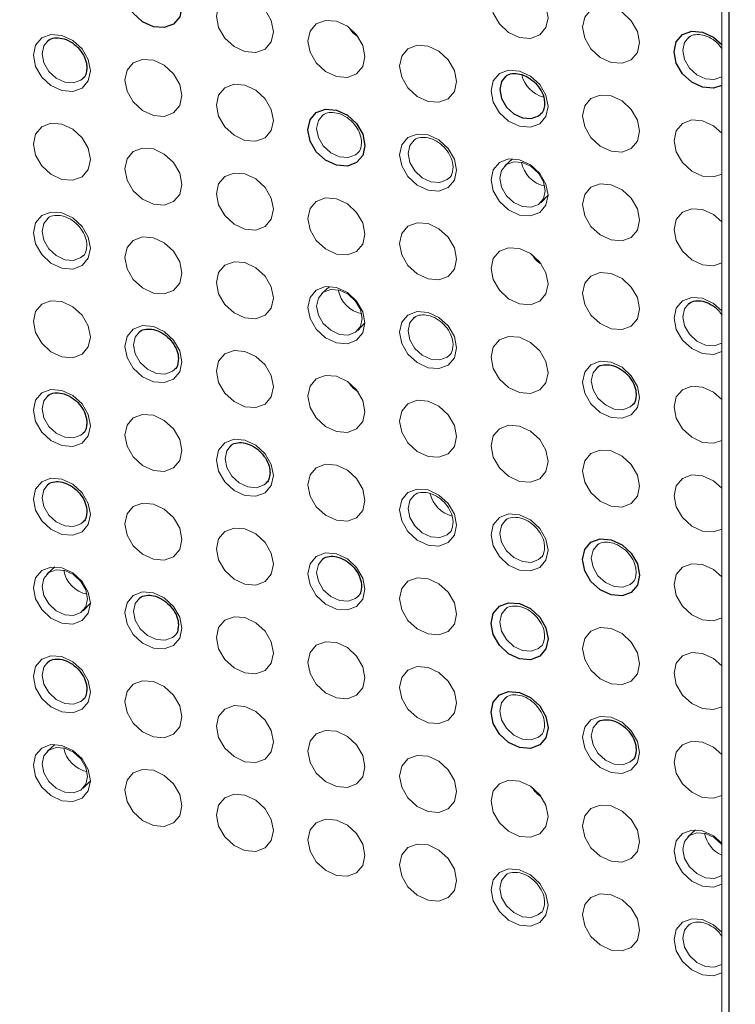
# Paper-space layout '_Trimetric' of a CAD drawing. Header units: millimetres. Extents: x -1485 to 1441, y -378 to 2620.
# Tile 46 of 86: x 585 to 613, y 475 to 513. Entities that reach past the tile are written whole.
import ezdxf

# ---------------------------------------------------------------- set-up
doc = ezdxf.new("R2010")
doc.units = ezdxf.units.MM

psp = doc.layouts.new('_Trimetric')

# ---------------------------------------------------------------- linework, layer by layer
at = {"color": 144, "linetype": 'Continuous', "lineweight": 18}
for p, q in [((612.168, 537.003), (612.168, 464.93)), ((604.078, 507.539), (603.783, 507.265)), ((605.173, 505.841), (605.454, 506.13)), ((597.003, 502.605), (596.707, 502.331)), ((598.098, 500.906), (598.379, 501.195))]:
    psp.add_line(p, q, dxfattribs=at)
at = {"color": 7, "linetype": 'Continuous', "lineweight": 25}
for p, q in [((612.435, 536.775), (612.435, 464.703)), ((586.39, 491.774), (586.094, 491.501)), ((587.485, 490.076), (587.766, 490.365)), ((586.39, 484.917), (586.094, 484.643)), ((587.485, 483.219), (587.766, 483.508)), ((611.154, 481.615), (610.858, 481.342))]:
    psp.add_line(p, q, dxfattribs=at)
at = {"color": 7, "linetype": 'Continuous', "lineweight": 25, "flags": 128}
for points in [[(591.303, 513.406), (591.219, 513.02), (590.981, 512.738), (590.623, 512.604), (590.202, 512.637), (589.78, 512.833), (589.423, 513.162), (589.184, 513.573), (589.1, 514.004), (589.184, 514.39), (589.423, 514.672), (589.78, 514.806), (590.202, 514.773), (590.623, 514.577), (590.981, 514.248), (591.219, 513.837), (591.303, 513.406)], [(612.168, 510.373), (611.849, 510.264), (611.428, 510.297), (611.006, 510.493), (610.649, 510.822), (610.41, 511.233), (610.326, 511.664), (610.41, 512.05), (610.649, 512.332), (611.006, 512.466), (611.428, 512.433), (611.849, 512.237), (612.168, 511.954)], [(603.823, 510.728), (603.653, 510.519), (603.586, 510.21), (603.653, 509.865), (603.844, 509.537), (604.13, 509.274), (604.467, 509.117), (604.804, 509.091), (605.09, 509.198), (605.168, 509.264)], [(598.379, 508.054), (598.295, 507.668), (598.056, 507.387), (597.699, 507.252), (597.277, 507.286), (596.855, 507.481), (596.498, 507.81), (596.259, 508.221), (596.175, 508.653), (596.259, 509.039), (596.498, 509.32), (596.855, 509.454), (597.277, 509.421), (597.699, 509.225), (598.056, 508.897), (598.295, 508.485), (598.379, 508.054)], [(608.992, 491.455), (608.908, 491.069), (608.669, 490.788), (608.312, 490.653), (607.89, 490.687), (607.468, 490.882), (607.111, 491.211), (606.872, 491.622), (606.788, 492.054), (606.872, 492.44), (607.111, 492.721), (607.468, 492.855), (607.89, 492.822), (608.312, 492.626), (608.669, 492.298), (608.908, 491.886), (608.992, 491.455)], [(605.454, 488.988), (605.37, 488.602), (605.131, 488.32), (604.774, 488.186), (604.352, 488.219), (603.931, 488.415), (603.573, 488.744), (603.334, 489.155), (603.251, 489.586), (603.334, 489.972), (603.573, 490.254), (603.931, 490.388), (604.352, 490.355), (604.774, 490.159), (605.131, 489.83), (605.37, 489.419), (605.454, 488.988)], [(605.454, 485.559), (605.37, 485.173), (605.131, 484.892), (604.774, 484.757), (604.352, 484.791), (603.931, 484.987), (603.573, 485.315), (603.334, 485.726), (603.251, 486.158), (603.334, 486.544), (603.573, 486.825), (603.931, 486.959), (604.352, 486.926), (604.774, 486.73), (605.131, 486.402), (605.37, 485.99), (605.454, 485.559)]]:
    psp.add_lwpolyline(points, dxfattribs=at)
at = {"color": 144, "linetype": 'Continuous', "lineweight": 18, "flags": 128}
for points in [[(605.454, 512.988), (605.37, 512.603), (605.131, 512.321), (604.774, 512.187), (604.352, 512.22), (603.931, 512.416), (603.573, 512.744), (603.334, 513.156), (603.251, 513.587), (603.334, 513.973), (603.573, 514.254), (603.931, 514.389), (604.352, 514.356), (604.774, 514.16), (605.131, 513.831), (605.37, 513.42), (605.454, 512.988)], [(594.841, 512.444), (594.757, 512.058), (594.518, 511.777), (594.161, 511.642), (593.739, 511.676), (593.318, 511.872), (592.96, 512.2), (592.721, 512.612), (592.638, 513.043), (592.721, 513.429), (592.96, 513.71), (593.318, 513.845), (593.739, 513.811), (594.161, 513.615), (594.518, 513.287), (594.757, 512.875), (594.841, 512.444)], [(608.992, 512.027), (608.908, 511.641), (608.669, 511.36), (608.312, 511.225), (607.89, 511.259), (607.468, 511.454), (607.111, 511.783), (606.872, 512.194), (606.788, 512.626), (606.872, 513.012), (607.111, 513.293), (607.468, 513.427), (607.89, 513.394), (608.312, 513.198), (608.669, 512.87), (608.908, 512.458), (608.992, 512.027)], [(598.379, 511.483), (598.295, 511.097), (598.056, 510.815), (597.699, 510.681), (597.277, 510.714), (596.855, 510.91), (596.498, 511.239), (596.259, 511.65), (596.175, 512.081), (596.259, 512.467), (596.498, 512.749), (596.855, 512.883), (597.277, 512.85), (597.699, 512.654), (598.056, 512.325), (598.295, 511.914), (598.379, 511.483)], [(587.766, 510.938), (587.682, 510.553), (587.443, 510.271), (587.086, 510.137), (586.664, 510.17), (586.242, 510.366), (585.885, 510.694), (585.646, 511.106), (585.562, 511.537), (585.646, 511.923), (585.885, 512.204), (586.242, 512.339), (586.664, 512.305), (587.086, 512.11), (587.443, 511.781), (587.682, 511.37), (587.766, 510.938)], [(586.134, 512.107), (585.965, 511.897), (585.898, 511.589), (585.965, 511.244), (586.156, 510.915), (586.442, 510.653), (586.779, 510.496), (587.116, 510.47), (587.401, 510.577), (587.48, 510.643)], [(610.898, 512.234), (610.729, 512.024), (610.662, 511.716), (610.729, 511.371), (610.92, 511.042), (611.205, 510.78), (611.542, 510.623), (611.879, 510.597), (612.165, 510.704), (612.168, 510.706)], [(601.916, 510.521), (601.832, 510.135), (601.594, 509.854), (601.236, 509.72), (600.815, 509.753), (600.393, 509.949), (600.036, 510.277), (599.797, 510.689), (599.713, 511.12), (599.797, 511.506), (600.036, 511.787), (600.393, 511.922), (600.815, 511.888), (601.236, 511.692), (601.594, 511.364), (601.832, 510.953), (601.916, 510.521)], [(591.303, 509.977), (591.219, 509.591), (590.981, 509.31), (590.623, 509.175), (590.202, 509.209), (589.78, 509.404), (589.423, 509.733), (589.184, 510.144), (589.1, 510.576), (589.184, 510.962), (589.423, 511.243), (589.78, 511.377), (590.202, 511.344), (590.623, 511.148), (590.981, 510.82), (591.219, 510.408), (591.303, 509.977)], [(605.454, 509.56), (605.37, 509.174), (605.131, 508.892), (604.774, 508.758), (604.352, 508.791), (603.931, 508.987), (603.573, 509.316), (603.334, 509.727), (603.251, 510.159), (603.334, 510.544), (603.573, 510.826), (603.931, 510.96), (604.352, 510.927), (604.774, 510.731), (605.131, 510.402), (605.37, 509.991), (605.454, 509.56)], [(594.841, 509.015), (594.757, 508.63), (594.518, 508.348), (594.161, 508.214), (593.739, 508.247), (593.318, 508.443), (592.96, 508.772), (592.721, 509.183), (592.638, 509.614), (592.721, 510), (592.96, 510.282), (593.318, 510.416), (593.739, 510.383), (594.161, 510.187), (594.518, 509.858), (594.757, 509.447), (594.841, 509.015)], [(608.992, 508.598), (608.908, 508.212), (608.669, 507.931), (608.312, 507.797), (607.89, 507.83), (607.468, 508.026), (607.111, 508.354), (606.872, 508.766), (606.788, 509.197), (606.872, 509.583), (607.111, 509.864), (607.468, 509.999), (607.89, 509.965), (608.312, 509.77), (608.669, 509.441), (608.908, 509.03), (608.992, 508.598)], [(587.766, 507.51), (587.682, 507.124), (587.443, 506.842), (587.086, 506.708), (586.664, 506.741), (586.242, 506.937), (585.885, 507.266), (585.646, 507.677), (585.562, 508.108), (585.646, 508.494), (585.885, 508.776), (586.242, 508.91), (586.664, 508.877), (587.086, 508.681), (587.443, 508.352), (587.682, 507.941), (587.766, 507.51)], [(596.747, 509.222), (596.578, 509.013), (596.511, 508.705), (596.578, 508.36), (596.769, 508.031), (597.055, 507.768), (597.392, 507.612), (597.729, 507.585), (598.014, 507.692), (598.093, 507.758)], [(612.168, 506.944), (611.849, 506.835), (611.428, 506.868), (611.006, 507.064), (610.649, 507.393), (610.41, 507.804), (610.326, 508.236), (610.41, 508.621), (610.649, 508.903), (611.006, 509.037), (611.428, 509.004), (611.849, 508.808), (612.168, 508.526)], [(601.916, 507.092), (601.832, 506.707), (601.594, 506.425), (601.236, 506.291), (600.815, 506.324), (600.393, 506.52), (600.036, 506.849), (599.797, 507.26), (599.713, 507.691), (599.797, 508.077), (600.036, 508.359), (600.393, 508.493), (600.815, 508.46), (601.236, 508.264), (601.594, 507.935), (601.832, 507.524), (601.916, 507.092)], [(600.285, 508.261), (600.116, 508.052), (600.049, 507.743), (600.116, 507.398), (600.307, 507.07), (600.592, 506.807), (600.929, 506.65), (601.266, 506.624), (601.552, 506.731), (601.63, 506.797)], [(591.303, 506.548), (591.219, 506.162), (590.981, 505.881), (590.623, 505.747), (590.202, 505.78), (589.78, 505.976), (589.423, 506.304), (589.184, 506.716), (589.1, 507.147), (589.184, 507.533), (589.423, 507.814), (589.78, 507.949), (590.202, 507.915), (590.623, 507.72), (590.981, 507.391), (591.219, 506.98), (591.303, 506.548)], [(605.454, 506.131), (605.37, 505.745), (605.131, 505.464), (604.774, 505.329), (604.352, 505.363), (603.931, 505.559), (603.573, 505.887), (603.334, 506.298), (603.251, 506.73), (603.334, 507.116), (603.573, 507.397), (603.931, 507.531), (604.352, 507.498), (604.774, 507.302), (605.131, 506.974), (605.37, 506.562), (605.454, 506.131)], [(605.348, 506.303), (605.281, 506.648), (605.09, 506.977), (604.804, 507.239), (604.467, 507.396), (604.13, 507.422), (603.844, 507.315), (603.653, 507.09), (603.586, 506.782), (603.653, 506.437), (603.844, 506.108), (604.13, 505.845), (604.467, 505.689), (604.804, 505.662), (605.09, 505.77), (605.281, 505.995), (605.348, 506.303)], [(604.842, 507.254), (604.931, 507.12), (604.947, 507.102)], [(594.841, 505.587), (594.757, 505.201), (594.518, 504.919), (594.161, 504.785), (593.739, 504.818), (593.318, 505.014), (592.96, 505.343), (592.721, 505.754), (592.638, 506.186), (592.721, 506.571), (592.96, 506.853), (593.318, 506.987), (593.739, 506.954), (594.161, 506.758), (594.518, 506.429), (594.757, 506.018), (594.841, 505.587)], [(608.992, 505.17), (608.908, 504.784), (608.669, 504.502), (608.312, 504.368), (607.89, 504.401), (607.468, 504.597), (607.111, 504.926), (606.872, 505.337), (606.788, 505.768), (606.872, 506.154), (607.111, 506.436), (607.468, 506.57), (607.89, 506.537), (608.312, 506.341), (608.669, 506.012), (608.908, 505.601), (608.992, 505.17)], [(598.379, 504.625), (598.295, 504.239), (598.056, 503.958), (597.699, 503.824), (597.277, 503.857), (596.855, 504.053), (596.498, 504.381), (596.259, 504.793), (596.175, 505.224), (596.259, 505.61), (596.498, 505.891), (596.855, 506.026), (597.277, 505.992), (597.699, 505.797), (598.056, 505.468), (598.295, 505.057), (598.379, 504.625)], [(612.168, 503.516), (611.849, 503.406), (611.428, 503.44), (611.006, 503.636), (610.649, 503.964), (610.41, 504.376), (610.326, 504.807), (610.41, 505.193), (610.649, 505.474), (611.006, 505.609), (611.428, 505.575), (611.849, 505.379), (612.168, 505.097)], [(587.766, 504.081), (587.682, 503.695), (587.443, 503.414), (587.086, 503.279), (586.664, 503.313), (586.242, 503.509), (585.885, 503.837), (585.646, 504.248), (585.562, 504.68), (585.646, 505.066), (585.885, 505.347), (586.242, 505.481), (586.664, 505.448), (587.086, 505.252), (587.443, 504.924), (587.682, 504.512), (587.766, 504.081)], [(586.134, 505.249), (585.965, 505.04), (585.898, 504.732), (585.965, 504.387), (586.156, 504.058), (586.442, 503.795), (586.779, 503.639), (587.116, 503.612), (587.401, 503.72), (587.48, 503.785)], [(601.916, 503.664), (601.832, 503.278), (601.594, 502.996), (601.236, 502.862), (600.815, 502.895), (600.393, 503.091), (600.036, 503.42), (599.797, 503.831), (599.713, 504.263), (599.797, 504.648), (600.036, 504.93), (600.393, 505.064), (600.815, 505.031), (601.236, 504.835), (601.594, 504.507), (601.832, 504.095), (601.916, 503.664)], [(591.303, 503.12), (591.219, 502.734), (590.981, 502.452), (590.623, 502.318), (590.202, 502.351), (589.78, 502.547), (589.423, 502.876), (589.184, 503.287), (589.1, 503.718), (589.184, 504.104), (589.423, 504.386), (589.78, 504.52), (590.202, 504.487), (590.623, 504.291), (590.981, 503.962), (591.219, 503.551), (591.303, 503.12)], [(605.454, 502.702), (605.37, 502.317), (605.131, 502.035), (604.774, 501.901), (604.352, 501.934), (603.931, 502.13), (603.573, 502.458), (603.334, 502.87), (603.251, 503.301), (603.334, 503.687), (603.573, 503.968), (603.931, 504.103), (604.352, 504.07), (604.774, 503.874), (605.131, 503.545), (605.37, 503.134), (605.454, 502.702)], [(594.841, 502.158), (594.757, 501.772), (594.518, 501.491), (594.161, 501.356), (593.739, 501.39), (593.318, 501.586), (592.96, 501.914), (592.721, 502.325), (592.638, 502.757), (592.721, 503.143), (592.96, 503.424), (593.318, 503.559), (593.739, 503.525), (594.161, 503.329), (594.518, 503.001), (594.757, 502.589), (594.841, 502.158)], [(608.992, 501.741), (608.908, 501.355), (608.669, 501.074), (608.312, 500.939), (607.89, 500.973), (607.468, 501.168), (607.111, 501.497), (606.872, 501.908), (606.788, 502.34), (606.872, 502.726), (607.111, 503.007), (607.468, 503.141), (607.89, 503.108), (608.312, 502.912), (608.669, 502.584), (608.908, 502.172), (608.992, 501.741)], [(598.379, 501.197), (598.295, 500.811), (598.056, 500.529), (597.699, 500.395), (597.277, 500.428), (596.855, 500.624), (596.498, 500.953), (596.259, 501.364), (596.175, 501.795), (596.259, 502.181), (596.498, 502.463), (596.855, 502.597), (597.277, 502.564), (597.699, 502.368), (598.056, 502.039), (598.295, 501.628), (598.379, 501.197)], [(598.272, 501.369), (598.205, 501.713), (598.014, 502.042), (597.729, 502.305), (597.392, 502.461), (597.055, 502.488), (596.769, 502.381), (596.578, 502.156), (596.511, 501.847), (596.578, 501.502), (596.769, 501.174), (597.055, 500.911), (597.392, 500.754), (597.729, 500.728), (598.014, 500.835), (598.205, 501.06), (598.272, 501.369)], [(612.168, 500.087), (611.849, 499.978), (611.428, 500.011), (611.006, 500.207), (610.649, 500.536), (610.41, 500.947), (610.326, 501.378), (610.41, 501.764), (610.649, 502.046), (611.006, 502.18), (611.428, 502.147), (611.849, 501.951), (612.168, 501.668)], [(587.766, 500.652), (587.682, 500.267), (587.443, 499.985), (587.086, 499.851), (586.664, 499.884), (586.242, 500.08), (585.885, 500.408), (585.646, 500.82), (585.562, 501.251), (585.646, 501.637), (585.885, 501.918), (586.242, 502.053), (586.664, 502.019), (587.086, 501.824), (587.443, 501.495), (587.682, 501.084), (587.766, 500.652)], [(610.898, 501.948), (610.729, 501.738), (610.662, 501.43), (610.729, 501.085), (610.92, 500.756), (611.205, 500.494), (611.542, 500.337), (611.879, 500.311), (612.165, 500.418), (612.168, 500.42)], [(601.916, 500.235), (601.832, 499.849), (601.594, 499.568), (601.236, 499.433), (600.815, 499.467), (600.393, 499.663), (600.036, 499.991), (599.797, 500.403), (599.713, 500.834), (599.797, 501.22), (600.036, 501.501), (600.393, 501.636), (600.815, 501.602), (601.236, 501.406), (601.594, 501.078), (601.832, 500.667), (601.916, 500.235)], [(600.285, 501.403), (600.116, 501.194), (600.049, 500.886), (600.116, 500.541), (600.307, 500.212), (600.592, 499.95), (600.929, 499.793), (601.266, 499.766), (601.552, 499.874), (601.63, 499.939)], [(591.303, 499.691), (591.219, 499.305), (590.981, 499.024), (590.623, 498.889), (590.202, 498.923), (589.78, 499.118), (589.423, 499.447), (589.184, 499.858), (589.1, 500.29), (589.184, 500.676), (589.423, 500.957), (589.78, 501.091), (590.202, 501.058), (590.623, 500.862), (590.981, 500.534), (591.219, 500.122), (591.303, 499.691)], [(589.672, 500.859), (589.503, 500.65), (589.436, 500.341), (589.503, 499.997), (589.694, 499.668), (589.979, 499.405), (590.316, 499.249), (590.653, 499.222), (590.939, 499.329), (591.017, 499.395)], [(605.454, 499.274), (605.37, 498.888), (605.131, 498.606), (604.774, 498.472), (604.352, 498.505), (603.931, 498.701), (603.573, 499.03), (603.334, 499.441), (603.251, 499.873), (603.334, 500.258), (603.573, 500.54), (603.931, 500.674), (604.352, 500.641), (604.774, 500.445), (605.131, 500.116), (605.37, 499.705), (605.454, 499.274)], [(594.841, 498.729), (594.757, 498.344), (594.518, 498.062), (594.161, 497.928), (593.739, 497.961), (593.318, 498.157), (592.96, 498.486), (592.721, 498.897), (592.638, 499.328), (592.721, 499.714), (592.96, 499.996), (593.318, 500.13), (593.739, 500.097), (594.161, 499.901), (594.518, 499.572), (594.757, 499.161), (594.841, 498.729)], [(608.992, 498.312), (608.908, 497.926), (608.669, 497.645), (608.312, 497.511), (607.89, 497.544), (607.468, 497.74), (607.111, 498.068), (606.872, 498.48), (606.788, 498.911), (606.872, 499.297), (607.111, 499.578), (607.468, 499.713), (607.89, 499.679), (608.312, 499.484), (608.669, 499.155), (608.908, 498.744), (608.992, 498.312)], [(607.36, 499.48), (607.191, 499.271), (607.124, 498.963), (607.191, 498.618), (607.382, 498.289), (607.668, 498.027), (608.005, 497.87), (608.342, 497.843), (608.627, 497.951), (608.706, 498.017)], [(598.379, 497.768), (598.295, 497.382), (598.056, 497.101), (597.699, 496.966), (597.277, 497), (596.855, 497.195), (596.498, 497.524), (596.259, 497.935), (596.175, 498.367), (596.259, 498.753), (596.498, 499.034), (596.855, 499.168), (597.277, 499.135), (597.699, 498.939), (598.056, 498.611), (598.295, 498.199), (598.379, 497.768)], [(612.168, 496.658), (611.849, 496.549), (611.428, 496.582), (611.006, 496.778), (610.649, 497.107), (610.41, 497.518), (610.326, 497.95), (610.41, 498.335), (610.649, 498.617), (611.006, 498.751), (611.428, 498.718), (611.849, 498.522), (612.168, 498.24)], [(587.766, 497.224), (587.682, 496.838), (587.443, 496.556), (587.086, 496.422), (586.664, 496.455), (586.242, 496.651), (585.885, 496.98), (585.646, 497.391), (585.562, 497.822), (585.646, 498.208), (585.885, 498.49), (586.242, 498.624), (586.664, 498.591), (587.086, 498.395), (587.443, 498.066), (587.682, 497.655), (587.766, 497.224)], [(586.134, 498.392), (585.965, 498.183), (585.898, 497.874), (585.965, 497.529), (586.156, 497.201), (586.442, 496.938), (586.779, 496.781), (587.116, 496.755), (587.401, 496.862), (587.48, 496.928)], [(601.916, 496.806), (601.832, 496.421), (601.594, 496.139), (601.236, 496.005), (600.815, 496.038), (600.393, 496.234), (600.036, 496.563), (599.797, 496.974), (599.713, 497.405), (599.797, 497.791), (600.036, 498.073), (600.393, 498.207), (600.815, 498.174), (601.236, 497.978), (601.594, 497.649), (601.832, 497.238), (601.916, 496.806)], [(591.303, 496.262), (591.219, 495.876), (590.981, 495.595), (590.623, 495.461), (590.202, 495.494), (589.78, 495.69), (589.423, 496.018), (589.184, 496.43), (589.1, 496.861), (589.184, 497.247), (589.423, 497.528), (589.78, 497.663), (590.202, 497.629), (590.623, 497.433), (590.981, 497.105), (591.219, 496.694), (591.303, 496.262)], [(605.454, 495.845), (605.37, 495.459), (605.131, 495.178), (604.774, 495.043), (604.352, 495.077), (603.931, 495.273), (603.573, 495.601), (603.334, 496.012), (603.251, 496.444), (603.334, 496.83), (603.573, 497.111), (603.931, 497.245), (604.352, 497.212), (604.774, 497.016), (605.131, 496.688), (605.37, 496.276), (605.454, 495.845)], [(594.841, 495.301), (594.757, 494.915), (594.518, 494.633), (594.161, 494.499), (593.739, 494.532), (593.318, 494.728), (592.96, 495.057), (592.721, 495.468), (592.638, 495.9), (592.721, 496.285), (592.96, 496.567), (593.318, 496.701), (593.739, 496.668), (594.161, 496.472), (594.518, 496.143), (594.757, 495.732), (594.841, 495.301)], [(593.21, 496.469), (593.04, 496.26), (592.973, 495.951), (593.04, 495.607), (593.231, 495.278), (593.517, 495.015), (593.854, 494.859), (594.191, 494.832), (594.477, 494.939), (594.555, 495.005)], [(608.992, 494.884), (608.908, 494.498), (608.669, 494.216), (608.312, 494.082), (607.89, 494.115), (607.468, 494.311), (607.111, 494.64), (606.872, 495.051), (606.788, 495.482), (606.872, 495.868), (607.111, 496.15), (607.468, 496.284), (607.89, 496.251), (608.312, 496.055), (608.669, 495.726), (608.908, 495.315), (608.992, 494.884)], [(598.379, 494.339), (598.295, 493.953), (598.056, 493.672), (597.699, 493.538), (597.277, 493.571), (596.855, 493.767), (596.498, 494.095), (596.259, 494.507), (596.175, 494.938), (596.259, 495.324), (596.498, 495.605), (596.855, 495.74), (597.277, 495.706), (597.699, 495.511), (598.056, 495.182), (598.295, 494.771), (598.379, 494.339)], [(612.168, 493.23), (611.849, 493.12), (611.428, 493.154), (611.006, 493.35), (610.649, 493.678), (610.41, 494.09), (610.326, 494.521), (610.41, 494.907), (610.649, 495.188), (611.006, 495.323), (611.428, 495.289), (611.849, 495.093), (612.168, 494.811)], [(587.766, 493.795), (587.682, 493.409), (587.443, 493.128), (587.086, 492.993), (586.664, 493.027), (586.242, 493.223), (585.885, 493.551), (585.646, 493.962), (585.562, 494.394), (585.646, 494.78), (585.885, 495.061), (586.242, 495.195), (586.664, 495.162), (587.086, 494.966), (587.443, 494.638), (587.682, 494.226), (587.766, 493.795)], [(586.134, 494.963), (585.965, 494.754), (585.898, 494.446), (585.965, 494.101), (586.156, 493.772), (586.442, 493.509), (586.779, 493.353), (587.116, 493.326), (587.401, 493.434), (587.48, 493.499)], [(601.916, 493.378), (601.832, 492.992), (601.594, 492.71), (601.236, 492.576), (600.815, 492.609), (600.393, 492.805), (600.036, 493.134), (599.797, 493.545), (599.713, 493.977), (599.797, 494.362), (600.036, 494.644), (600.393, 494.778), (600.815, 494.745), (601.236, 494.549), (601.594, 494.221), (601.832, 493.809), (601.916, 493.378)], [(600.285, 494.546), (600.116, 494.337), (600.049, 494.028), (600.116, 493.684), (600.307, 493.355), (600.592, 493.092), (600.929, 492.936), (601.266, 492.909), (601.552, 493.016), (601.63, 493.082)], [(591.303, 492.834), (591.219, 492.448), (590.981, 492.166), (590.623, 492.032), (590.202, 492.065), (589.78, 492.261), (589.423, 492.59), (589.184, 493.001), (589.1, 493.432), (589.184, 493.818), (589.423, 494.1), (589.78, 494.234), (590.202, 494.201), (590.623, 494.005), (590.981, 493.676), (591.219, 493.265), (591.303, 492.834)], [(605.454, 492.416), (605.37, 492.031), (605.131, 491.749), (604.774, 491.615), (604.352, 491.648), (603.931, 491.844), (603.573, 492.172), (603.334, 492.584), (603.251, 493.015), (603.334, 493.401), (603.573, 493.682), (603.931, 493.817), (604.352, 493.784), (604.774, 493.588), (605.131, 493.259), (605.37, 492.848), (605.454, 492.416)], [(603.823, 493.585), (603.653, 493.375), (603.586, 493.067), (603.653, 492.722), (603.844, 492.393), (604.13, 492.131), (604.467, 491.974), (604.804, 491.948), (605.09, 492.055), (605.168, 492.121)], [(594.841, 491.872), (594.757, 491.486), (594.518, 491.205), (594.161, 491.07), (593.739, 491.104), (593.318, 491.3), (592.96, 491.628), (592.721, 492.039), (592.638, 492.471), (592.721, 492.857), (592.96, 493.138), (593.318, 493.273), (593.739, 493.239), (594.161, 493.043), (594.518, 492.715), (594.757, 492.303), (594.841, 491.872)], [(607.36, 492.623), (607.191, 492.414), (607.124, 492.106), (607.191, 491.761), (607.382, 491.432), (607.668, 491.169), (608.005, 491.013), (608.342, 490.986), (608.627, 491.093), (608.706, 491.159)], [(598.379, 490.911), (598.295, 490.525), (598.056, 490.243), (597.699, 490.109), (597.277, 490.142), (596.855, 490.338), (596.498, 490.667), (596.259, 491.078), (596.175, 491.509), (596.259, 491.895), (596.498, 492.177), (596.855, 492.311), (597.277, 492.278), (597.699, 492.082), (598.056, 491.753), (598.295, 491.342), (598.379, 490.911)], [(596.747, 492.079), (596.578, 491.87), (596.511, 491.561), (596.578, 491.216), (596.769, 490.888), (597.055, 490.625), (597.392, 490.468), (597.729, 490.442), (598.014, 490.549), (598.093, 490.615)], [(612.168, 489.801), (611.849, 489.692), (611.428, 489.725), (611.006, 489.921), (610.649, 490.25), (610.41, 490.661), (610.326, 491.092), (610.41, 491.478), (610.649, 491.76), (611.006, 491.894), (611.428, 491.861), (611.849, 491.665), (612.168, 491.382)], [(587.766, 490.366), (587.682, 489.98), (587.443, 489.699), (587.086, 489.565), (586.664, 489.598), (586.242, 489.794), (585.885, 490.122), (585.646, 490.534), (585.562, 490.965), (585.646, 491.351), (585.885, 491.632), (586.242, 491.767), (586.664, 491.733), (587.086, 491.538), (587.443, 491.209), (587.682, 490.798), (587.766, 490.366)], [(587.659, 490.538), (587.592, 490.883), (587.401, 491.212), (587.116, 491.475), (586.779, 491.631), (586.442, 491.658), (586.156, 491.55), (585.965, 491.325), (585.898, 491.017), (585.965, 490.672), (586.156, 490.343), (586.442, 490.081), (586.779, 489.924), (587.116, 489.898), (587.401, 490.005), (587.592, 490.23), (587.659, 490.538)], [(601.916, 489.949), (601.832, 489.563), (601.594, 489.282), (601.236, 489.147), (600.815, 489.181), (600.393, 489.377), (600.036, 489.705), (599.797, 490.117), (599.713, 490.548), (599.797, 490.934), (600.036, 491.215), (600.393, 491.35), (600.815, 491.316), (601.236, 491.12), (601.594, 490.792), (601.832, 490.381), (601.916, 489.949)], [(591.303, 489.405), (591.219, 489.019), (590.981, 488.738), (590.623, 488.603), (590.202, 488.637), (589.78, 488.832), (589.423, 489.161), (589.184, 489.572), (589.1, 490.004), (589.184, 490.39), (589.423, 490.671), (589.78, 490.805), (590.202, 490.772), (590.623, 490.576), (590.981, 490.248), (591.219, 489.836), (591.303, 489.405)], [(589.672, 490.573), (589.503, 490.364), (589.436, 490.055), (589.503, 489.711), (589.694, 489.382), (589.979, 489.119), (590.316, 488.963), (590.653, 488.936), (590.939, 489.043), (591.017, 489.109)], [(603.823, 490.156), (603.653, 489.947), (603.586, 489.638), (603.653, 489.293), (603.844, 488.965), (604.13, 488.702), (604.467, 488.545), (604.804, 488.519), (605.09, 488.626), (605.168, 488.692)], [(594.841, 488.443), (594.757, 488.058), (594.518, 487.776), (594.161, 487.642), (593.739, 487.675), (593.318, 487.871), (592.96, 488.2), (592.721, 488.611), (592.638, 489.042), (592.721, 489.428), (592.96, 489.71), (593.318, 489.844), (593.739, 489.811), (594.161, 489.615), (594.518, 489.286), (594.757, 488.875), (594.841, 488.443)], [(608.992, 488.026), (608.908, 487.64), (608.669, 487.359), (608.312, 487.225), (607.89, 487.258), (607.468, 487.454), (607.111, 487.782), (606.872, 488.194), (606.788, 488.625), (606.872, 489.011), (607.111, 489.292), (607.468, 489.427), (607.89, 489.393), (608.312, 489.198), (608.669, 488.869), (608.908, 488.458), (608.992, 488.026)], [(598.379, 487.482), (598.295, 487.096), (598.056, 486.815), (597.699, 486.68), (597.277, 486.714), (596.855, 486.909), (596.498, 487.238), (596.259, 487.649), (596.175, 488.081), (596.259, 488.467), (596.498, 488.748), (596.855, 488.882), (597.277, 488.849), (597.699, 488.653), (598.056, 488.325), (598.295, 487.913), (598.379, 487.482)], [(612.168, 486.372), (611.849, 486.263), (611.428, 486.296), (611.006, 486.492), (610.649, 486.821), (610.41, 487.232), (610.326, 487.664), (610.41, 488.049), (610.649, 488.331), (611.006, 488.465), (611.428, 488.432), (611.849, 488.236), (612.168, 487.954)], [(587.766, 486.938), (587.682, 486.552), (587.443, 486.27), (587.086, 486.136), (586.664, 486.169), (586.242, 486.365), (585.885, 486.694), (585.646, 487.105), (585.562, 487.536), (585.646, 487.922), (585.885, 488.204), (586.242, 488.338), (586.664, 488.305), (587.086, 488.109), (587.443, 487.78), (587.682, 487.369), (587.766, 486.938)], [(586.134, 488.106), (585.965, 487.897), (585.898, 487.588), (585.965, 487.243), (586.156, 486.915), (586.442, 486.652), (586.779, 486.495), (587.116, 486.469), (587.401, 486.576), (587.48, 486.642)], [(601.916, 486.52), (601.832, 486.135), (601.594, 485.853), (601.236, 485.719), (600.815, 485.752), (600.393, 485.948), (600.036, 486.277), (599.797, 486.688), (599.713, 487.119), (599.797, 487.505), (600.036, 487.787), (600.393, 487.921), (600.815, 487.888), (601.236, 487.692), (601.594, 487.363), (601.832, 486.952), (601.916, 486.52)], [(591.303, 485.976), (591.219, 485.59), (590.981, 485.309), (590.623, 485.175), (590.202, 485.208), (589.78, 485.404), (589.423, 485.732), (589.184, 486.144), (589.1, 486.575), (589.184, 486.961), (589.423, 487.242), (589.78, 487.377), (590.202, 487.343), (590.623, 487.147), (590.981, 486.819), (591.219, 486.408), (591.303, 485.976)], [(603.823, 486.727), (603.653, 486.518), (603.586, 486.21), (603.653, 485.865), (603.844, 485.536), (604.13, 485.273), (604.467, 485.117), (604.804, 485.09), (605.09, 485.198), (605.168, 485.263)], [(594.841, 485.015), (594.757, 484.629), (594.518, 484.347), (594.161, 484.213), (593.739, 484.246), (593.318, 484.442), (592.96, 484.771), (592.721, 485.182), (592.638, 485.614), (592.721, 485.999), (592.96, 486.281), (593.318, 486.415), (593.739, 486.382), (594.161, 486.186), (594.518, 485.857), (594.757, 485.446), (594.841, 485.015)], [(608.992, 484.598), (608.908, 484.212), (608.669, 483.93), (608.312, 483.796), (607.89, 483.829), (607.468, 484.025), (607.111, 484.354), (606.872, 484.765), (606.788, 485.196), (606.872, 485.582), (607.111, 485.864), (607.468, 485.998), (607.89, 485.965), (608.312, 485.769), (608.669, 485.44), (608.908, 485.029), (608.992, 484.598)], [(607.36, 485.766), (607.191, 485.557), (607.124, 485.248), (607.191, 484.903), (607.382, 484.575), (607.668, 484.312), (608.005, 484.155), (608.342, 484.129), (608.627, 484.236), (608.706, 484.302)], [(598.379, 484.053), (598.295, 483.667), (598.056, 483.386), (597.699, 483.252), (597.277, 483.285), (596.855, 483.481), (596.498, 483.809), (596.259, 484.221), (596.175, 484.652), (596.259, 485.038), (596.498, 485.319), (596.855, 485.454), (597.277, 485.42), (597.699, 485.225), (598.056, 484.896), (598.295, 484.485), (598.379, 484.053)], [(612.168, 482.944), (611.849, 482.834), (611.428, 482.868), (611.006, 483.064), (610.649, 483.392), (610.41, 483.803), (610.326, 484.235), (610.41, 484.621), (610.649, 484.902), (611.006, 485.037), (611.428, 485.003), (611.849, 484.807), (612.168, 484.525)], [(587.766, 483.509), (587.682, 483.123), (587.443, 482.842), (587.086, 482.707), (586.664, 482.741), (586.242, 482.936), (585.885, 483.265), (585.646, 483.676), (585.562, 484.108), (585.646, 484.494), (585.885, 484.775), (586.242, 484.909), (586.664, 484.876), (587.086, 484.68), (587.443, 484.352), (587.682, 483.94), (587.766, 483.509)], [(587.659, 483.681), (587.592, 484.026), (587.401, 484.355), (587.116, 484.617), (586.779, 484.774), (586.442, 484.8), (586.156, 484.693), (585.965, 484.468), (585.898, 484.16), (585.965, 483.815), (586.156, 483.486), (586.442, 483.223), (586.779, 483.067), (587.116, 483.04), (587.401, 483.148), (587.592, 483.373), (587.659, 483.681)], [(601.916, 483.092), (601.832, 482.706), (601.594, 482.424), (601.236, 482.29), (600.815, 482.323), (600.393, 482.519), (600.036, 482.848), (599.797, 483.259), (599.713, 483.691), (599.797, 484.076), (600.036, 484.358), (600.393, 484.492), (600.815, 484.459), (601.236, 484.263), (601.594, 483.934), (601.832, 483.523), (601.916, 483.092)], [(591.303, 482.548), (591.219, 482.162), (590.981, 481.88), (590.623, 481.746), (590.202, 481.779), (589.78, 481.975), (589.423, 482.304), (589.184, 482.715), (589.1, 483.146), (589.184, 483.532), (589.423, 483.814), (589.78, 483.948), (590.202, 483.915), (590.623, 483.719), (590.981, 483.39), (591.219, 482.979), (591.303, 482.548)], [(605.454, 482.13), (605.37, 481.745), (605.131, 481.463), (604.774, 481.329), (604.352, 481.362), (603.931, 481.558), (603.573, 481.886), (603.334, 482.298), (603.251, 482.729), (603.334, 483.115), (603.573, 483.396), (603.931, 483.531), (604.352, 483.497), (604.774, 483.302), (605.131, 482.973), (605.37, 482.562), (605.454, 482.13)], [(594.841, 481.586), (594.757, 481.2), (594.518, 480.919), (594.161, 480.784), (593.739, 480.818), (593.318, 481.014), (592.96, 481.342), (592.721, 481.753), (592.638, 482.185), (592.721, 482.571), (592.96, 482.852), (593.318, 482.987), (593.739, 482.953), (594.161, 482.757), (594.518, 482.429), (594.757, 482.017), (594.841, 481.586)], [(608.992, 481.169), (608.908, 480.783), (608.669, 480.502), (608.312, 480.367), (607.89, 480.401), (607.468, 480.596), (607.111, 480.925), (606.872, 481.336), (606.788, 481.768), (606.872, 482.154), (607.111, 482.435), (607.468, 482.569), (607.89, 482.536), (608.312, 482.34), (608.669, 482.012), (608.908, 481.6), (608.992, 481.169)], [(598.379, 480.625), (598.295, 480.239), (598.056, 479.957), (597.699, 479.823), (597.277, 479.856), (596.855, 480.052), (596.498, 480.381), (596.259, 480.792), (596.175, 481.223), (596.259, 481.609), (596.498, 481.891), (596.855, 482.025), (597.277, 481.992), (597.699, 481.796), (598.056, 481.467), (598.295, 481.056), (598.379, 480.625)], [(612.168, 479.515), (611.849, 479.406), (611.428, 479.439), (611.006, 479.635), (610.649, 479.964), (610.41, 480.375), (610.326, 480.806), (610.41, 481.192), (610.649, 481.474), (611.006, 481.608), (611.428, 481.575), (611.849, 481.379), (612.168, 481.096)], [(612.168, 481.049), (612.165, 481.053), (611.879, 481.316), (611.542, 481.472), (611.205, 481.499), (610.92, 481.391), (610.729, 481.166), (610.662, 480.858), (610.729, 480.513), (610.92, 480.184), (611.205, 479.922), (611.542, 479.765), (611.879, 479.739), (612.165, 479.846), (612.168, 479.848)], [(601.916, 479.663), (601.832, 479.277), (601.594, 478.996), (601.236, 478.861), (600.815, 478.895), (600.393, 479.091), (600.036, 479.419), (599.797, 479.831), (599.713, 480.262), (599.797, 480.648), (600.036, 480.929), (600.393, 481.064), (600.815, 481.03), (601.236, 480.834), (601.594, 480.506), (601.832, 480.095), (601.916, 479.663)], [(605.454, 478.702), (605.37, 478.316), (605.131, 478.034), (604.774, 477.9), (604.352, 477.933), (603.931, 478.129), (603.573, 478.458), (603.334, 478.869), (603.251, 479.3), (603.334, 479.686), (603.573, 479.968), (603.931, 480.102), (604.352, 480.069), (604.774, 479.873), (605.131, 479.544), (605.37, 479.133), (605.454, 478.702)], [(603.823, 479.87), (603.653, 479.661), (603.586, 479.352), (603.653, 479.007), (603.844, 478.679), (604.13, 478.416), (604.467, 478.259), (604.804, 478.233), (605.09, 478.34), (605.168, 478.406)], [(608.992, 477.74), (608.908, 477.354), (608.669, 477.073), (608.312, 476.939), (607.89, 476.972), (607.468, 477.168), (607.111, 477.496), (606.872, 477.908), (606.788, 478.339), (606.872, 478.725), (607.111, 479.006), (607.468, 479.141), (607.89, 479.107), (608.312, 478.912), (608.669, 478.583), (608.908, 478.172), (608.992, 477.74)], [(612.168, 476.086), (611.849, 475.977), (611.428, 476.01), (611.006, 476.206), (610.649, 476.535), (610.41, 476.946), (610.326, 477.378), (610.41, 477.763), (610.649, 478.045), (611.006, 478.179), (611.428, 478.146), (611.849, 477.95), (612.168, 477.668)], [(610.898, 477.947), (610.729, 477.738), (610.662, 477.429), (610.729, 477.085), (610.92, 476.756), (611.205, 476.493), (611.542, 476.337), (611.879, 476.31), (612.165, 476.417), (612.168, 476.419)]]:
    psp.add_lwpolyline(points, dxfattribs=at)
at = {"color": 144, "linetype": 'Continuous', "lineweight": 18}
for centre, radius, start, end in [((598.579, 513.053), 0.928, 208.8227, 239.7873), ((605.588, 511.065), 1.188, 193.9166, 254.5806), ((605.579, 507.628), 1.177, 190.8327, 257.7774), ((605.654, 504.273), 0.928, 208.8231, 239.787), ((598.504, 502.694), 1.177, 190.8332, 257.7769), ((598.579, 499.338), 0.928, 208.8232, 239.7868), ((602.05, 494.883), 1.188, 193.9166, 254.5806), ((587.891, 491.863), 1.177, 190.8329, 257.7772), ((587.891, 485.006), 1.177, 190.833, 257.7771), ((605.654, 483.701), 0.928, 208.8238, 239.7862), ((612.676, 481.722), 1.202, 191.4575, 244.9899)]:
    psp.add_arc(centre, radius, start, end, dxfattribs=at)
at = {"color": 7, "linetype": 'Continuous', "lineweight": 25}
for points, knots in [([(584.42, 149.659), (583.081, 145.659), (580.472, 137.866), (577.541, 126.126), (575.333, 114.834), (573.801, 104.005), (572.824, 93.681), (572.284, 83.297), (572.179, 72.952), (572.488, 62.758), (573.103, 53.41), (573.927, 44.922), (574.875, 37.306), (575.875, 30.566), (576.863, 24.708), (577.788, 19.735), (578.606, 15.649), (579.228, 12.705), (579.662, 10.721), (579.994, 9.231), (580.375, 7.557), (580.927, 5.189), (581.686, 2.044), (582.668, -1.848), (583.816, -6.188), (585.1, -10.814), (586.532, -15.726), (588.455, -22.016), (590.992, -29.813), (594.295, -39.234), (598.096, -49.31), (602.734, -60.751), (608.331, -73.536), (615.025, -87.647), (622.563, -102.359), (629.053, -114.117), (634.103, -122.833), (637.381, -128.347), (640.598, -133.627), (643.567, -138.388), (646.101, -142.376), (648.166, -145.573), (649.814, -148.096), (651.292, -150.334), (653.037, -152.955), (655.302, -156.314), (658.16, -160.482), (661.375, -165.083), (664.827, -169.925), (668.403, -174.839), (672.087, -179.797), (678.17, -187.815), (686.854, -198.814), (697.975, -212.091), (709.083, -224.624), (717.704, -233.839), (723.758, -240.073), (726.859, -243.21), (729.128, -245.476), (730.794, -247.123), (732.367, -248.668), (734.367, -250.617), (737.079, -253.228), (740.511, -256.481), (744.671, -260.348), (749.561, -264.789), (757.838, -272.103), (769.257, -281.671), (783.65, -292.777), (797.8, -302.772), (811.662, -311.668), (822.668, -318.019), (830.762, -322.307), (835.989, -324.938), (841.156, -327.401), (846.263, -329.698), (851.309, -331.83), (856.29, -333.799), (861.01, -335.534), (865.026, -336.902), (868.077, -337.878), (870.31, -338.559), (872.586, -339.226), (875.258, -339.97), (878.657, -340.85), (882.636, -341.788), (887.244, -342.742), (893.416, -343.812), (900.88, -344.741), (909.475, -345.24), (917.243, -345.144), (924.181, -344.599), (930.219, -343.765), (935.771, -342.655), (940.706, -341.377), (944.799, -340.093), (948.129, -338.889), (951.126, -337.69), (954.087, -336.386), (957.361, -334.793), (960.863, -332.916), (964.726, -330.617), (969.903, -327.182), (976.019, -322.474), (982.705, -316.378), (988.911, -309.784), (994.67, -302.742), (999.571, -295.918), (1003.659, -289.597), (1006.958, -284.045), (1009.817, -278.864), (1012.272, -274.113), (1014.346, -269.867), (1016.01, -266.291), (1017.311, -263.389), (1018.452, -260.77), (1019.677, -257.876), (1021.145, -254.284), (1022.855, -249.915), (1024.784, -244.732), (1026.84, -238.883), (1028.908, -232.625), (1030.894, -226.234), (1033.375, -217.752), (1036.21, -207.17), (1039.529, -193.312), (1042.696, -178.33), (1045.65, -162.328), (1048.19, -146.635), (1050.363, -131.376), (1052.211, -116.687), (1053.573, -104.468), (1054.571, -94.633), (1055.291, -87.047), (1055.937, -79.771), (1056.516, -72.819), (1057.033, -66.203), (1057.493, -59.936), (1057.897, -54.096), (1058.209, -49.333), (1058.433, -45.76), (1058.576, -43.421), (1058.674, -41.777), (1058.741, -40.643), (1058.812, -39.43), (1058.906, -37.782), (1059.043, -35.343), (1059.21, -32.285), (1059.406, -28.551), (1059.651, -23.671), (1059.941, -17.483), (1060.271, -9.822), (1060.607, -1.105), (1060.924, 8.284), (1061.214, 18.299), (1061.469, 28.856), (1061.688, 40.186), (1061.868, 52.178), (1061.993, 64.595), (1062.061, 77.451), (1062.07, 90.743), (1062.009, 106.535), (1061.837, 124.991), (1061.509, 146.278), (1061.037, 168.505), (1060.414, 191.681), (1059.635, 215.816), (1058.697, 240.915), (1057.596, 266.983), (1056.309, 294.472), (1054.826, 323.413), (1053.139, 353.832), (1051.271, 385.297), (1049.226, 417.795), (1047.009, 451.305), (1044.626, 485.804), (1042.086, 521.263), (1039.402, 557.645), (1036.585, 594.91), (1033.652, 633.011), (1030.622, 671.891), (1027.326, 713.899), (1023.781, 759.039), (1020.024, 807.294), (1016.289, 856.175), (1013.072, 899.58), (1010.399, 937.014), (1008.263, 968.031), (1006.269, 998.268), (1004.426, 1027.706), (1002.75, 1056.166), (1001.246, 1083.643), (999.915, 1110.135), (998.752, 1135.804), (997.756, 1160.804), (996.932, 1185.117), (996.287, 1208.728), (995.828, 1231.463), (995.557, 1253.319), (995.473, 1274.299), (995.576, 1294.403), (995.877, 1314.444), (996.402, 1334.346), (997.184, 1354.041), (998.194, 1372.637), (999.425, 1390.146), (1000.871, 1406.583), (1002.521, 1421.962), (1004.311, 1435.784), (1006.226, 1448.175), (1008.234, 1459.275), (1010.443, 1469.757), (1012.858, 1479.678), (1015.487, 1489.092), (1018.337, 1498.056), (1021.414, 1506.627), (1024.538, 1514.387), (1027.706, 1521.512), (1030.77, 1527.888), (1032.92, 1531.91), (1033.948, 1533.832)], [0, 0, 0, 0, 0.004524, 0.008816, 0.012888, 0.016751, 0.02041, 0.023868, 0.027757, 0.031358, 0.03467, 0.037688, 0.040409, 0.042826, 0.044937, 0.046735, 0.048219, 0.049383, 0.049948, 0.050387, 0.051014, 0.051781, 0.052981, 0.054469, 0.056069, 0.057781, 0.059606, 0.061546, 0.064828, 0.068401, 0.07227, 0.076417, 0.08171, 0.087347, 0.093327, 0.09965, 0.101955, 0.104303, 0.106644, 0.108702, 0.11043, 0.111805, 0.112861, 0.113723, 0.114735, 0.116301, 0.118152, 0.120259, 0.122438, 0.124654, 0.126907, 0.129195, 0.135666, 0.142236, 0.148141, 0.153982, 0.15603, 0.157634, 0.1588, 0.159531, 0.160192, 0.16121, 0.162584, 0.164309, 0.16638, 0.16879, 0.171524, 0.178435, 0.185016, 0.191265, 0.197183, 0.202776, 0.204912, 0.206999, 0.209038, 0.21103, 0.212976, 0.214877, 0.216733, 0.218324, 0.219384, 0.220134, 0.220801, 0.221901, 0.223078, 0.224524, 0.226233, 0.228062, 0.231155, 0.234189, 0.237177, 0.239396, 0.241602, 0.243695, 0.245481, 0.247112, 0.248347, 0.249346, 0.250636, 0.251884, 0.253344, 0.255018, 0.25687, 0.260279, 0.263721, 0.267207, 0.270749, 0.274351, 0.277115, 0.279688, 0.282055, 0.284201, 0.286112, 0.287746, 0.288962, 0.289957, 0.291206, 0.292774, 0.294672, 0.296914, 0.29951, 0.302235, 0.304964, 0.307695, 0.313054, 0.318391, 0.325188, 0.331873, 0.33841, 0.344761, 0.350861, 0.356653, 0.359909, 0.36304, 0.366041, 0.368907, 0.371632, 0.374213, 0.376645, 0.378841, 0.38009, 0.381052, 0.381726, 0.382117, 0.38245, 0.383223, 0.384151, 0.385463, 0.387001, 0.388768, 0.391498, 0.394652, 0.39824, 0.402272, 0.406256, 0.410611, 0.415317, 0.420217, 0.425289, 0.430535, 0.435956, 0.441556, 0.449849, 0.458513, 0.467552, 0.476969, 0.486767, 0.496949, 0.507513, 0.51846, 0.530336, 0.542626, 0.555324, 0.568422, 0.58191, 0.595776, 0.610006, 0.624583, 0.639487, 0.654696, 0.670184, 0.685923, 0.704752, 0.723826, 0.743082, 0.762447, 0.774858, 0.786936, 0.798674, 0.810065, 0.821103, 0.831596, 0.841741, 0.851535, 0.860977, 0.870248, 0.879152, 0.887688, 0.89586, 0.90367, 0.911121, 0.918217, 0.925857, 0.933053, 0.939815, 0.946153, 0.95208, 0.957606, 0.962747, 0.966958, 0.970931, 0.974697, 0.978292, 0.981753, 0.985117, 0.988424, 0.991717, 0.994455, 0.99735, 1, 1, 1, 1]), ([(586.101, 512.062), (586.113, 512.079), (586.175, 512.161), (586.368, 512.216), (586.671, 512.208), (586.997, 512.078), (587.294, 511.844), (587.514, 511.544), (587.619, 511.264), (587.629, 511.109), (587.632, 511.052)], [0, 0, 0, 0, 0.040018, 0.19725, 0.337241, 0.485963, 0.630857, 0.774942, 0.917933, 1, 1, 1, 1]), ([(587.632, 511.052), (587.626, 510.987), (587.61, 510.828), (587.555, 510.689), (587.482, 510.648), (587.478, 510.646)], [0, 0, 0, 0, 0.395098, 0.971178, 1, 1, 1, 1]), ([(603.789, 510.684), (603.802, 510.7), (603.863, 510.783), (604.056, 510.838), (604.359, 510.83), (604.685, 510.699), (604.982, 510.465), (605.202, 510.165), (605.308, 509.885), (605.317, 509.73), (605.321, 509.674)], [0, 0, 0, 0, 0.040018, 0.19725, 0.337241, 0.485963, 0.630857, 0.774942, 0.917933, 1, 1, 1, 1]), ([(605.321, 509.674), (605.314, 509.609), (605.298, 509.45), (605.243, 509.31), (605.17, 509.269), (605.166, 509.267)], [0, 0, 0, 0, 0.395098, 0.971178, 1, 1, 1, 1]), ([(610.864, 501.903), (610.877, 501.92), (610.939, 502.002), (611.131, 502.057), (611.435, 502.05), (611.758, 501.918), (612.023, 501.723), (612.13, 501.564), (612.168, 501.507)], [0, 0, 0, 0, 0.056176, 0.276897, 0.473415, 0.68219, 0.88559, 1, 1, 1, 1]), ([(589.638, 500.815), (589.651, 500.832), (589.713, 500.914), (589.905, 500.969), (590.209, 500.961), (590.534, 500.831), (590.831, 500.596), (591.052, 500.297), (591.157, 500.016), (591.167, 499.861), (591.17, 499.805)], [0, 0, 0, 0, 0.040018, 0.19725, 0.337241, 0.485963, 0.630857, 0.774942, 0.917933, 1, 1, 1, 1]), ([(591.17, 499.805), (591.163, 499.74), (591.147, 499.581), (591.093, 499.441), (591.019, 499.4), (591.016, 499.398)], [0, 0, 0, 0, 0.395098, 0.971178, 1, 1, 1, 1]), ([(607.327, 499.436), (607.339, 499.453), (607.401, 499.535), (607.594, 499.59), (607.897, 499.582), (608.223, 499.452), (608.52, 499.218), (608.74, 498.918), (608.845, 498.638), (608.855, 498.483), (608.858, 498.426)], [0, 0, 0, 0, 0.0400176, 0.1972499, 0.3372408, 0.4859629, 0.6308566, 0.7749417, 0.9179333, 1, 1, 1, 1]), ([(586.101, 498.348), (586.113, 498.364), (586.175, 498.447), (586.368, 498.502), (586.671, 498.494), (586.997, 498.363), (587.294, 498.129), (587.514, 497.829), (587.619, 497.549), (587.629, 497.394), (587.632, 497.338)], [0, 0, 0, 0, 0.0400176, 0.1972499, 0.3372408, 0.4859629, 0.6308566, 0.7749417, 0.9179333, 1, 1, 1, 1]), ([(608.858, 498.426), (608.852, 498.361), (608.836, 498.202), (608.781, 498.062), (608.708, 498.022), (608.704, 498.02)], [0, 0, 0, 0, 0.395098, 0.971178, 1, 1, 1, 1]), ([(587.632, 497.338), (587.626, 497.273), (587.61, 497.114), (587.555, 496.974), (587.482, 496.933), (587.478, 496.931)], [0, 0, 0, 0, 0.395098, 0.971178, 1, 1, 1, 1]), ([(593.176, 496.425), (593.189, 496.441), (593.25, 496.524), (593.443, 496.579), (593.746, 496.571), (594.072, 496.44), (594.369, 496.206), (594.589, 495.907), (594.695, 495.626), (594.704, 495.471), (594.708, 495.415)], [0, 0, 0, 0, 0.0400176, 0.1972499, 0.3372408, 0.4859629, 0.6308566, 0.7749417, 0.9179333, 1, 1, 1, 1]), ([(594.708, 495.415), (594.701, 495.35), (594.685, 495.191), (594.63, 495.051), (594.557, 495.01), (594.553, 495.008)], [0, 0, 0, 0, 0.395098, 0.971178, 1, 1, 1, 1]), ([(586.101, 494.919), (586.113, 494.936), (586.175, 495.018), (586.368, 495.073), (586.671, 495.065), (586.997, 494.935), (587.294, 494.701), (587.514, 494.401), (587.619, 494.12), (587.629, 493.965), (587.632, 493.909)], [0, 0, 0, 0, 0.040018, 0.19725, 0.337241, 0.485963, 0.630857, 0.774942, 0.917933, 1, 1, 1, 1]), ([(587.632, 493.909), (587.626, 493.844), (587.61, 493.685), (587.555, 493.545), (587.482, 493.504), (587.478, 493.502)], [0, 0, 0, 0, 0.395098, 0.971178, 1, 1, 1, 1]), ([(596.714, 492.035), (596.726, 492.051), (596.788, 492.133), (596.981, 492.189), (597.284, 492.181), (597.61, 492.05), (597.907, 491.816), (598.127, 491.516), (598.232, 491.236), (598.242, 491.081), (598.245, 491.024)], [0, 0, 0, 0, 0.040018, 0.19725, 0.337241, 0.485963, 0.630857, 0.774942, 0.917933, 1, 1, 1, 1]), ([(589.638, 490.529), (589.651, 490.546), (589.713, 490.628), (589.905, 490.683), (590.209, 490.675), (590.534, 490.545), (590.831, 490.31), (591.052, 490.011), (591.157, 489.73), (591.167, 489.575), (591.17, 489.519)], [0, 0, 0, 0, 0.040018, 0.19725, 0.337241, 0.485963, 0.630857, 0.774942, 0.917933, 1, 1, 1, 1]), ([(598.245, 491.024), (598.239, 490.96), (598.223, 490.801), (598.168, 490.661), (598.095, 490.62), (598.091, 490.618)], [0, 0, 0, 0, 0.395098, 0.971178, 1, 1, 1, 1]), ([(591.17, 489.519), (591.163, 489.454), (591.147, 489.295), (591.093, 489.155), (591.019, 489.114), (591.016, 489.112)], [0, 0, 0, 0, 0.395098, 0.971178, 1, 1, 1, 1]), ([(586.101, 488.062), (586.113, 488.078), (586.175, 488.161), (586.368, 488.216), (586.671, 488.208), (586.997, 488.077), (587.294, 487.843), (587.514, 487.543), (587.619, 487.263), (587.629, 487.108), (587.632, 487.052)], [0, 0, 0, 0, 0.040018, 0.19725, 0.337241, 0.485963, 0.630857, 0.774942, 0.917933, 1, 1, 1, 1]), ([(587.632, 487.052), (587.626, 486.987), (587.61, 486.828), (587.555, 486.688), (587.482, 486.647), (587.478, 486.645)], [0, 0, 0, 0, 0.395098, 0.971178, 1, 1, 1, 1]), ([(607.327, 485.722), (607.339, 485.738), (607.401, 485.82), (607.594, 485.876), (607.897, 485.867), (608.223, 485.737), (608.52, 485.503), (608.74, 485.203), (608.845, 484.923), (608.855, 484.768), (608.858, 484.711)], [0, 0, 0, 0, 0.040018, 0.19725, 0.337241, 0.485963, 0.630857, 0.774942, 0.917933, 1, 1, 1, 1]), ([(608.858, 484.711), (608.852, 484.647), (608.836, 484.488), (608.781, 484.348), (608.708, 484.307), (608.704, 484.305)], [0, 0, 0, 0, 0.395098, 0.971178, 1, 1, 1, 1])]:
    psp.add_open_spline(points, degree=3, knots=knots, dxfattribs=at)
at = {"color": 144, "linetype": 'Continuous', "lineweight": 18}
for points, knots in [([(610.864, 512.189), (610.877, 512.206), (610.939, 512.288), (611.131, 512.343), (611.435, 512.336), (611.758, 512.204), (612.023, 512.009), (612.13, 511.85), (612.168, 511.793)], [0, 0, 0, 0, 0.056176, 0.276897, 0.473415, 0.68219, 0.88559, 1, 1, 1, 1]), ([(596.714, 509.178), (596.726, 509.195), (596.788, 509.277), (596.981, 509.332), (597.284, 509.324), (597.61, 509.194), (597.907, 508.96), (598.127, 508.66), (598.232, 508.379), (598.242, 508.224), (598.245, 508.168)], [0, 0, 0, 0, 0.040018, 0.19725, 0.337241, 0.485963, 0.630857, 0.774942, 0.917933, 1, 1, 1, 1]), ([(598.245, 508.168), (598.239, 508.103), (598.223, 507.944), (598.168, 507.804), (598.095, 507.763), (598.091, 507.761)], [0, 0, 0, 0, 0.395098, 0.971178, 1, 1, 1, 1]), ([(600.251, 508.216), (600.264, 508.233), (600.326, 508.315), (600.518, 508.371), (600.822, 508.362), (601.147, 508.232), (601.444, 507.998), (601.665, 507.698), (601.77, 507.418), (601.78, 507.263), (601.783, 507.206)], [0, 0, 0, 0, 0.040018, 0.19725, 0.337241, 0.485963, 0.630857, 0.774942, 0.917933, 1, 1, 1, 1]), ([(601.783, 507.206), (601.776, 507.142), (601.76, 506.982), (601.706, 506.843), (601.632, 506.802), (601.629, 506.8)], [0, 0, 0, 0, 0.395098, 0.971178, 1, 1, 1, 1]), ([(586.101, 505.205), (586.113, 505.222), (586.175, 505.304), (586.368, 505.359), (586.671, 505.351), (586.997, 505.221), (587.294, 504.987), (587.514, 504.687), (587.619, 504.406), (587.629, 504.251), (587.632, 504.195)], [0, 0, 0, 0, 0.0400176, 0.1972499, 0.3372408, 0.4859629, 0.6308566, 0.7749417, 0.9179333, 1, 1, 1, 1]), ([(587.632, 504.195), (587.626, 504.13), (587.61, 503.971), (587.555, 503.831), (587.482, 503.79), (587.478, 503.788)], [0, 0, 0, 0, 0.395098, 0.971178, 1, 1, 1, 1]), ([(600.251, 501.359), (600.264, 501.376), (600.326, 501.458), (600.518, 501.513), (600.822, 501.505), (601.147, 501.375), (601.444, 501.141), (601.665, 500.841), (601.77, 500.561), (601.78, 500.406), (601.783, 500.349)], [0, 0, 0, 0, 0.0400176, 0.1972499, 0.3372408, 0.4859629, 0.6308566, 0.7749417, 0.9179333, 1, 1, 1, 1]), ([(601.783, 500.349), (601.776, 500.284), (601.76, 500.125), (601.706, 499.985), (601.632, 499.944), (601.629, 499.943)], [0, 0, 0, 0, 0.395098, 0.971178, 1, 1, 1, 1]), ([(600.251, 494.502), (600.264, 494.518), (600.326, 494.601), (600.518, 494.656), (600.822, 494.648), (601.147, 494.518), (601.444, 494.283), (601.665, 493.984), (601.77, 493.703), (601.78, 493.548), (601.783, 493.492)], [0, 0, 0, 0, 0.040018, 0.19725, 0.337241, 0.485963, 0.630857, 0.774942, 0.917933, 1, 1, 1, 1]), ([(601.783, 493.492), (601.776, 493.427), (601.76, 493.268), (601.706, 493.128), (601.632, 493.087), (601.629, 493.085)], [0, 0, 0, 0, 0.395098, 0.971178, 1, 1, 1, 1]), ([(603.789, 493.54), (603.802, 493.557), (603.863, 493.639), (604.056, 493.694), (604.359, 493.686), (604.685, 493.556), (604.982, 493.322), (605.202, 493.022), (605.308, 492.742), (605.317, 492.587), (605.321, 492.53)], [0, 0, 0, 0, 0.040018, 0.19725, 0.337241, 0.485963, 0.630857, 0.774942, 0.917933, 1, 1, 1, 1]), ([(607.327, 492.579), (607.339, 492.596), (607.401, 492.678), (607.594, 492.733), (607.897, 492.725), (608.223, 492.595), (608.52, 492.36), (608.74, 492.061), (608.845, 491.78), (608.855, 491.625), (608.858, 491.569)], [0, 0, 0, 0, 0.040018, 0.19725, 0.337241, 0.485963, 0.630857, 0.774942, 0.917933, 1, 1, 1, 1]), ([(605.321, 492.53), (605.314, 492.465), (605.298, 492.306), (605.243, 492.167), (605.17, 492.126), (605.166, 492.124)], [0, 0, 0, 0, 0.395098, 0.971178, 1, 1, 1, 1]), ([(608.858, 491.569), (608.852, 491.504), (608.836, 491.345), (608.781, 491.205), (608.708, 491.164), (608.704, 491.162)], [0, 0, 0, 0, 0.395098, 0.971178, 1, 1, 1, 1]), ([(603.789, 490.112), (603.802, 490.128), (603.863, 490.211), (604.056, 490.266), (604.359, 490.258), (604.685, 490.127), (604.982, 489.893), (605.202, 489.593), (605.308, 489.313), (605.317, 489.158), (605.321, 489.102)], [0, 0, 0, 0, 0.040018, 0.19725, 0.337241, 0.485963, 0.630857, 0.774942, 0.917933, 1, 1, 1, 1]), ([(605.321, 489.102), (605.314, 489.037), (605.298, 488.878), (605.243, 488.738), (605.17, 488.697), (605.166, 488.695)], [0, 0, 0, 0, 0.395098, 0.971178, 1, 1, 1, 1]), ([(603.789, 486.683), (603.802, 486.7), (603.863, 486.782), (604.056, 486.837), (604.359, 486.829), (604.685, 486.699), (604.982, 486.465), (605.202, 486.165), (605.308, 485.884), (605.317, 485.729), (605.321, 485.673)], [0, 0, 0, 0, 0.040018, 0.19725, 0.337241, 0.485963, 0.630857, 0.774942, 0.917933, 1, 1, 1, 1]), ([(605.321, 485.673), (605.314, 485.608), (605.298, 485.449), (605.243, 485.309), (605.17, 485.268), (605.166, 485.266)], [0, 0, 0, 0, 0.395098, 0.971178, 1, 1, 1, 1]), ([(603.789, 479.826), (603.802, 479.842), (603.863, 479.925), (604.056, 479.98), (604.359, 479.972), (604.685, 479.841), (604.982, 479.607), (605.202, 479.307), (605.308, 479.027), (605.317, 478.872), (605.321, 478.816)], [0, 0, 0, 0, 0.040018, 0.19725, 0.337241, 0.485963, 0.630857, 0.774942, 0.917933, 1, 1, 1, 1]), ([(605.321, 478.816), (605.314, 478.751), (605.298, 478.592), (605.243, 478.452), (605.17, 478.411), (605.166, 478.409)], [0, 0, 0, 0, 0.395098, 0.971178, 1, 1, 1, 1]), ([(610.864, 477.903), (610.877, 477.919), (610.939, 478.002), (611.131, 478.057), (611.435, 478.049), (611.758, 477.917), (612.023, 477.722), (612.13, 477.563), (612.168, 477.506)], [0, 0, 0, 0, 0.0561763, 0.2768973, 0.473415, 0.6821895, 0.8855897, 1, 1, 1, 1])]:
    psp.add_open_spline(points, degree=3, knots=knots, dxfattribs=at)

doc.saveas('drawing.dxf')
